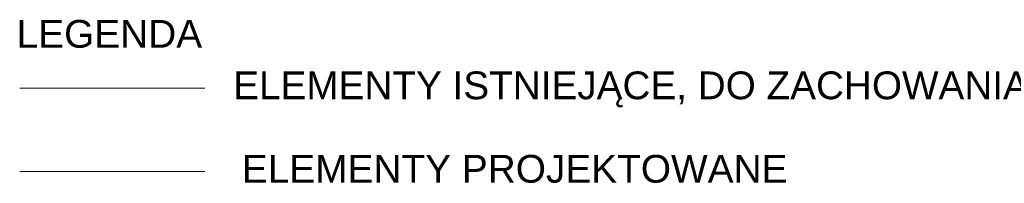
# Model space of a CAD drawing. Header units: metres. Extents: x -500 to 1347, y 82 to 185.
# Tile 50 of 51: x 14.669 to 19.984, y 183.955 to 184.84. Entities that reach past the tile are written whole.
import ezdxf
from ezdxf.xclip import XClip

# ---------------------------------------------------------------- set-up
doc = ezdxf.new("R2010")
doc.units = ezdxf.units.M
doc.header["$MEASUREMENT"] = 0
doc.header["$XCLIPFRAME"] = 0
for name, color, linetype, lineweight, true_color in [('05 RZUT 1 PIĘTRA_2_A-WYSOKOSCI_Nr_pióra__13', 7, 'Continuous', 18, 0x3e3e3e), ('05 RZUT 1 PIĘTRA_2_A_okno_Nr_pióra__13', 7, 'Continuous', 18, 0x3e3e3e), ('05 RZUT 1 PIĘTRA_2_Nowe_A_okno_Nr_pióra__13', 7, 'Continuous', 18, 0x3e3e3e)]:
    doc.layers.add(name, color=color, linetype=linetype, lineweight=lineweight, true_color=true_color)
doc.layers.add('820-G Rysunki Obrazki', color=7, linetype='Continuous')
doc.styles.add('STYL_AUTOMATYCZNY_1', font='arial.ttf')

# ---------------------------------------------------------------- blocks, each defined once
blk = doc.blocks.new('Rysunek_1_2', base_point=(-240.1028, 154.6973))
at = {"layer": '05 RZUT 1 PIĘTRA_2_A_okno_Nr_pióra__13', "color": 250, "linetype": 'Continuous', "lineweight": 18, "true_color": 0x3e3e3e}
blk.add_line((14.6691, 184.469), (15.6691, 184.469), dxfattribs=at)
at = {"layer": '05 RZUT 1 PIĘTRA_2_Nowe_A_okno_Nr_pióra__13', "color": 250, "linetype": 'Continuous', "lineweight": 18, "true_color": 0x3e3e3e}
blk.add_line((14.6691, 184.019), (15.6691, 184.019), dxfattribs=at)
at = {"layer": '05 RZUT 1 PIĘTRA_2_A-WYSOKOSCI_Nr_pióra__13', "color": 250, "linetype": 'Continuous', "lineweight": 18, "true_color": 0x3e3e3e, "char_height": 0.15, "attachment_point": 5, "style": 'STYL_AUTOMATYCZNY_1'}
for s, insert in [('\\A1;{\\pqc;\\fArial|b0|i0|c238|p38;LEGENDA}', (15.1532, 184.7623)), ('\\A1;{\\pqc;\\fArial|b0|i0|c238|p38;ELEMENTY ISTNIEJĄCE, DO ZACHOWANIA}', (17.9752, 184.4628)), ('\\A1;{\\pqc;\\fArial|b0|i0|c238|p38;ELEMENTY PROJEKTOWANE}', (17.3409, 184.0328))]:
    blk.add_mtext(s, dxfattribs=dict(at, insert=insert))

msp = doc.modelspace()

# ---------------------------------------------------------------- block references
at = {"layer": '820-G Rysunki Obrazki', "color": 151, "linetype": 'Continuous', "lineweight": 13, "true_color": 0x80c2ff}
ref = msp.add_blockref('Rysunek_1_2', (-240.1028, 154.6973), dxfattribs=at)
XClip(ref).set_block_clipping_path([(-500.2914690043, 124.5218712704), (20.0858418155, 184.8728147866)])

doc.saveas('drawing.dxf')
